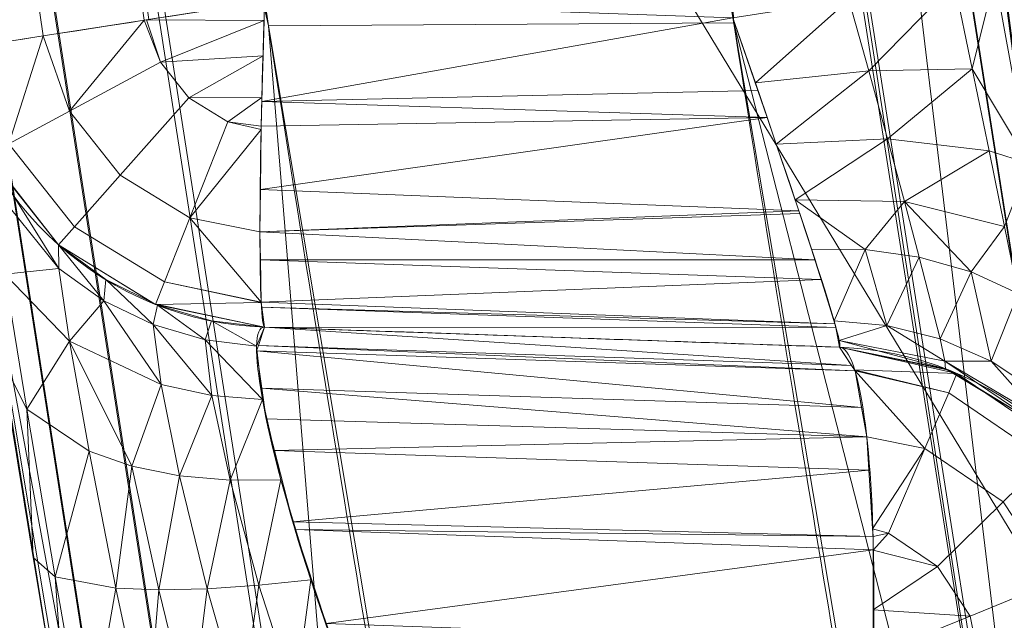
# Model space of a CAD drawing. Header units: millimetres. Extents: x -72 to 72, y -145 to 145.
# Tile 159 of 256: x -56.754 to -55.853, y -9.365 to -8.815. Entities that reach past the tile are written whole.
import ezdxf

# ---------------------------------------------------------------- set-up
doc = ezdxf.new("R2010")
doc.units = ezdxf.units.MM
doc.layers.add('1', color=7, linetype='CONTINUOUS')

msp = doc.modelspace()

# ---------------------------------------------------------------- linework, layer by layer
at = {"layer": '1', "color": 163, "linetype": 'Continuous', "lineweight": 13}
for p, q in [((-56.52998, -9.09669, -27.45697), (-56.52998, -9.09669, -31.84228)), ((-56.00381, -9.11507, -31.86055), (-56.00381, -9.11507, -27.5292))]:
    msp.add_line(p, q, dxfattribs=at)
at = {"layer": '1', "color": 163, "linetype": 'Continuous', "lineweight": 13, "extrusion": (0, 0, -1)}
for centre, radius in [((0, 0, 144.00463), 61.01805), ((0, 0, 147), 60.91421), ((0, 0, 145), 60), ((0, 0, 146), 59.5), ((0, 0, 124.36979), 56.39529)]:
    msp.add_circle(centre, radius, dxfattribs=at)
at = {"layer": '1', "color": 163, "linetype": 'Continuous', "lineweight": 13}
for centre, radius in [((0, 0, -145), 60.44338), ((0, 0, -146.70711), 60.20711), ((0, 0, -146), 60)]:
    msp.add_circle(centre, radius, dxfattribs=at)
at = {"layer": '1', "color": 163, "linetype": 'Continuous', "lineweight": 13, "extrusion": (-0.153792, 0.988103, 2.76951e-05)}
msp.add_arc((57.2, -31.84228, -0.00088), 0.3, 272.02384, 0, dxfattribs=at)
at = {"layer": '1', "color": 163, "linetype": 'Continuous', "lineweight": 13, "extrusion": (-0.998789, 0.034878, 0.03469)}
msp.add_arc((10.76402, -33.77195, 55.03964), 0.3, 270.37922, 0, dxfattribs=at)
at = {"layer": '1', "color": 163, "linetype": 'Continuous', "lineweight": 13, "extrusion": (0, 0, -1)}
for centre, start, end in [((56.51951, -8.79687, 31.84228), 272, 351.15329), ((56.51951, -8.79687, 27.45697), 272, 351.15329), ((56.04901, -9.20586, -5.35715), 170.67269, 268)]:
    msp.add_arc(centre, 0.3, start, end, dxfattribs=at)
at = {"layer": '1', "color": 163, "linetype": 'Continuous', "lineweight": 13}
for centre, start, end in [((-56.01428, -9.41488, -31.86055), 9.5411, 88), ((-56.01428, -9.41488, -27.5292), 9.5411, 88), ((-56.04901, -9.20586, 10.2218), 272, 9.32731)]:
    msp.add_arc(centre, 0.3, start, end, dxfattribs=at)
at = {"layer": '1', "color": 163, "linetype": 'Continuous', "lineweight": 13, "extrusion": (-0.990117, 0.034576, 0.135915)}
msp.add_arc((11.36402, -34.83761, 51.39354), 0.3, 28.81881, 180, dxfattribs=at)
at = {"layer": '1', "color": 163, "linetype": 'Continuous', "lineweight": 13}
for points, knots in [([(-56.00922, 7.43084, -40.1881), (-56.38768, 4.57826, -40.186), (-56.64075, 0.13375, -40.18517), (-56.24041, -6.02094, -40.18873), (-55.54351, -10.71621, -40.19373), (-54.419, -15.45484, -40.20106), (-52.84663, -20.19211, -40.21073), (-50.8093, -24.88409, -40.22272), (-48.29613, -29.47759, -40.23704), (-45.29549, -33.91822, -40.25369), (-41.80192, -38.14185, -40.27267), (-37.8257, -42.09225, -40.29399), (-33.38333, -45.7042, -40.31763), (-28.49089, -48.9101, -40.34361), (-21.41016, -52.54962, -40.38134), (-15.53768, -54.48108, -40.41315), (-11.44577, -55.3284, -40.4359)], [0, 0, 0, 0, 0.125, 0.1875, 0.25, 0.3125, 0.375, 0.4375, 0.5, 0.5625, 0.625, 0.6875, 0.75, 0.8125, 0.875, 1, 1, 1, 1]), ([(-55.79206, 7.39856, -43.18009), (-56.02458, 5.64547, -43.17851), (-56.32217, 2.14528, -43.17632), (-56.27749, -3.08307, -43.1759), (-55.7447, -8.31717, -43.17833), (-54.72089, -13.50771, -43.18362), (-53.47375, -17.70598, -43.19032), (-52.24994, -20.97159, -43.197), (-51.21944, -23.37546, -43.20267), (-50.07212, -25.74001, -43.20902), (-48.38894, -28.83185, -43.21838), (-46.01474, -32.54916, -43.23166), (-42.79579, -36.67874, -43.24975), (-39.80591, -39.85509, -43.26661), (-37.22555, -42.23774, -43.2812), (-35.2025, -43.93723, -43.29266), (-33.10278, -45.54055, -43.30456), (-30.93842, -47.03881, -43.31684), (-28.72005, -48.42496, -43.32943), (-25.67963, -50.13476, -43.3467), (-22.51737, -51.63245, -43.36468), (-19.23183, -52.91447, -43.38338), (-15.89144, -54.03892, -43.4024), (-13.34178, -54.7035, -43.41692), (-11.63983, -55.06359, -43.42661)], [0, 0, 0, 0, 0.0625, 0.125, 0.1875, 0.25, 0.3125, 0.34375, 0.375, 0.40625, 0.4375, 0.5, 0.5625, 0.625, 0.65625, 0.6875, 0.71875, 0.75, 0.78125, 0.8125, 0.875, 0.90625, 0.9375, 1, 1, 1, 1]), ([(-56.5, 0, -15.81462), (-56.5, -0.96706, -15.81205), (-56.45043, -2.91804, -15.80691), (-56.14087, -6.89261, -15.79663), (-55.3378, -11.96001, -15.78377), (-53.65337, -18.09517, -15.76835), (-51.21659, -24.15894, -15.75292), (-48.02467, -30.01548, -15.7375), (-44.10762, -35.52637, -15.72207), (-39.52881, -40.56063, -15.70665), (-36.09776, -43.52332, -15.69636), (-34.30725, -44.89167, -15.69122)], [0, 0, 0, 0, 0.0625, 0.125, 0.25, 0.375, 0.5, 0.625, 0.75, 0.875, 1, 1, 1, 1]), ([(-54.17489, -21.25689, 31.5), (-54.66389, -17.5711, 31.49987), (-55.12502, -14.09538, 30.15144), (-55.63144, -10.27831, 26.72247), (-55.76535, -9.26898, 25.39416), (-55.9578, -7.81844, 22.29107), (-56.00921, -7.43091, 20.593), (-56.00922, -7.43084, 18.8119)], [0, 0, 0, 0, 0.5, 0.5, 0.75, 0.75, 1, 1, 1, 1]), ([(-56.00921, -7.43089, 18.8119), (-55.84779, -8.64761, 18.27553), (-55.57446, -10.46857, 17.47102), (-55.148, -12.88832, 16.40328), (-54.79727, -14.6992, 15.60655), (-54.41554, -16.50502, 14.81256), (-53.86455, -18.90436, 13.7558), (-53.09654, -21.88805, 12.44277), (-52.04587, -25.44202, 10.88781), (-50.86236, -28.96562, 9.35961), (-49.54286, -32.45615, 7.86666), (-48.56815, -34.75714, 6.89998), (-48.05581, -35.90001, 6.42504)], [0, 0, 0, 0, 0.125, 0.1875, 0.25, 0.3125, 0.375, 0.5, 0.625, 0.75, 0.875, 1, 1, 1, 1]), ([(-47.46845, -30.64305, -0.80613), (-48.05962, -29.72728, -0.05716), (-49.17838, -27.87813, 1.46901), (-50.67197, -25.05863, 3.82941), (-51.76788, -22.67685, 5.84502), (-52.5582, -20.75314, 7.47955), (-53.10828, -19.30177, 8.71514), (-53.61576, -17.84356, 9.96082), (-54.23732, -15.8872, 11.62907), (-54.91085, -13.42264, 13.72872), (-55.55516, -10.43873, 16.26421), (-55.87603, -8.43477, 17.96132), (-56.00921, -7.43089, 18.8119)], [0, 0, 0, 0, 0.125, 0.25, 0.375, 0.4375, 0.5, 0.5625, 0.625, 0.75, 0.875, 1, 1, 1, 1]), ([(-55.89184, -10.05653, -23.18425), (-55.94581, -9.75666, -23.18428), (-55.99737, -9.45633, -23.1843), (-56.11024, -8.76547, -23.18435), (-56.16992, -8.37462, -23.18438), (-56.24481, -7.84728, -23.18441), (-56.26362, -7.71127, -23.18442), (-56.28194, -7.57519, -23.18443)], [0, 0, 0, 0, 0.363886, 0.363886, 0.836027, 0.836027, 1, 1, 1, 1]), ([(-56.70486, -7.58996, -23.19927), (-56.66877, -7.85965, -23.19926), (-56.63075, -8.12908, -23.19925), (-56.53447, -8.77797, -23.19924), (-56.4743, -9.15716, -23.19923), (-56.38148, -9.70641, -23.19921), (-56.35185, -9.877, -23.1992), (-56.32145, -10.04744, -23.1992)], [0, 0, 0, 0, 0.328159, 0.328159, 0.791188, 0.791188, 1, 1, 1, 1]), ([(-56.60631, -10.09827, -23.49901), (-56.63688, -9.92697, -23.49902), (-56.66666, -9.75552, -23.49902), (-56.75997, -9.20349, -23.49904), (-56.82046, -8.82238, -23.49905), (-56.91724, -8.17021, -23.49907), (-56.95546, -7.89942, -23.49907), (-56.99174, -7.62837, -23.49908)], [0, 0, 0, 0, 0.208812, 0.208812, 0.671841, 0.671841, 1, 1, 1, 1]), ([(-56.81594, -8.84301, -27.45697), (-56.81594, -8.84301, -27.42339), (-56.81512, -8.84827, -27.35615), (-56.80996, -8.8814, -27.22547), (-56.79658, -8.96683, -27.07873), (-56.77264, -9.1174, -26.94246), (-56.74202, -9.30624, -26.87013), (-56.70866, -9.50742, -26.85916), (-56.67598, -9.70026, -26.91754), (-56.65174, -9.84046, -27.01049), (-56.63614, -9.92966, -27.11037), (-56.62977, -9.96593, -27.16683), (-56.62695, -9.9819, -27.19624)], [0, 0, 0, 0, 0.0625, 0.125, 0.25, 0.375, 0.5, 0.625, 0.75, 0.875, 0.9375, 1, 1, 1, 1]), ([(-56.52998, -9.09669, -27.45697), (-56.54855, -9.09604, -27.31645), (-56.53068, -9.19706, -27.19447), (-56.44473, -9.45887, -27.14453), (-56.38259, -9.60121, -27.21662), (-56.34198, -9.66645, -27.33951)], [0, 0, 0, 0, 0.5, 0.5, 1, 1, 1, 1]), ([(-56.00381, -9.11507, -27.5292), (-56.14472, -9.11014, -27.50985), (-56.28563, -9.10522, -27.49051), (-56.46101, -9.0991, -27.46643), (-56.4955, -9.0979, -27.4617), (-56.52998, -9.09669, -27.45697)], [0, 0, 0, 0, 0.803394, 0.803394, 1, 1, 1, 1]), ([(-56.52998, -9.09669, -31.84228), (-56.43917, -9.09986, -31.84543), (-56.34836, -9.10303, -31.84859), (-56.17297, -9.10916, -31.85468), (-56.08839, -9.11211, -31.85762), (-56.00381, -9.11507, -31.86055)], [0, 0, 0, 0, 0.517772, 0.517772, 1, 1, 1, 1])]:
    msp.add_open_spline(points, degree=3, knots=knots, dxfattribs=at)
for points in [[(-55.99297, -7.53628, -22.88461), (-55.88216, -8.36193, -22.88456), (-55.75315, -9.18514, -22.8845), (-55.60599, -10.00508, -22.88444)], [(-56.00381, -9.11507, -31.86055), (-55.99809, -9.11527, -32.02584), (-56.04515, -8.97568, -32.15806), (-56.10133, -8.81347, -32.15698)]]:
    msp.add_open_spline(points, degree=3, dxfattribs=at)
for points in [[(-56.89024, 41.52245, -163), (-52.44119, 40.07687, -163), (-55.84103, -40.98786, -163), (-62.3, 0, -163)], [(-55.53851, -9.79294, -124.36979), (-55.53851, 9.79294, -124.36979), (-62.40475, 1.53541, -124.47502)], [(-52.65081, 4.02761, -59.44648), (-51.3852, -12.1617, -59.45028), (-56.07477, -4.80797, -43.17686)], [(-62.40475, 1.53541, -124.47502), (-63.04598, -11.36613, -124.52167), (-55.53851, -9.79294, -124.36979)], [(-64.8, 0, -147), (-70.21337, -46.85711, -147), (-58.9509, -45.68128, -147), (-56.01524, -43.038, -147)], [(-55.6479, -24.77604, -147), (-60.91421, 0, -147), (-64.8, 0, -147), (-56.01524, -43.038, -147)], [(-62.3, 0, -163), (-55.84103, -40.98786, -163), (-59.62562, -43.73752, -163)], [(-57.48507, -18.67803, -145), (-60.11226, -6.31805, -145), (-60, 0, -145), (-54.81273, -24.4042, -145)], [(-58.68886, -12.4747, -146), (-60, 0, -146), (-59.5, 0, -146), (-54.35595, -24.20083, -146)], [(-56.24181, -5.36575, -22.88472), (-55.11744, -12.42248, -15.78263), (-56.4975, 0, -15.81462)], [(-51.48215, -16.72756, -123.88345), (-54.13154, 0, -123.88345), (-56.39528, 0, -124.36979), (-53.63511, -17.4271, -124.36979)], [(-55.29749, -6.12128, 35.35683), (-55.92708, -1.76367, 30.57949), (-55.57294, -10.71924, 27.05174)], [(-55.89949, -8.2579, 23.12238), (-55.57294, -10.71924, 27.05174), (-55.92708, -1.76367, 30.57949)], [(-56.27178, -5.04097, -40.18836), (-56.07477, -4.80797, -43.17686), (-54.3373, -13.60802, -43.18583)], [(-51.3852, -12.1617, -59.45028), (-54.47616, -12.90472, -43.18511), (-56.07477, -4.80797, -43.17686)], [(-54.3373, -13.60802, -43.18583), (-54.59417, -13.6771, -40.19964), (-56.27178, -5.04097, -40.18836)], [(-56.27178, -5.04097, -40.18836), (-55.778, -9.00339, -32.40729), (-55.81382, -8.76828, -32.45675)], [(-55.778, -9.00339, -32.40729), (-56.27178, -5.04097, -40.18836), (-55.2112, -11.99873, -32.32571)], [(-55.16274, -12.21966, -32.43729), (-56.27178, -5.04097, -40.18836), (-54.59772, -13.65883, -40.19962)], [(-55.16274, -12.21966, -32.43729), (-55.2112, -11.99873, -32.32571), (-56.27178, -5.04097, -40.18836)], [(-56.24181, -5.36575, -22.88472), (-56.22386, -5.57895, -22.92515), (-55.11744, -12.42248, -15.78263)], [(-56.22386, -5.57895, -22.92515), (-56.20299, -5.78554, -23.06054), (-55.11744, -12.42248, -15.78263)], [(-56.02574, -7.30501, -22.93331), (-55.11744, -12.42248, -15.78263), (-56.20299, -5.78554, -23.06054)], [(-56.04484, -7.15223, 0.01453), (-55.70817, -7.1147, -15.7963), (-55.71279, -9.3987, -0.58401)], [(-55.75298, -9.15723, 10.2218), (-56.03202, -7.15114, 18.81203), (-56.04487, -7.15223, 5.56565)], [(-56.04487, -7.15223, 5.56565), (-56.03601, -7.22602, 5.5161), (-55.75298, -9.15723, 10.2218)], [(-55.71279, -9.3987, -0.58401), (-55.74295, -9.21812, -0.31766), (-56.04484, -7.15223, 0.01453)], [(-56.03551, -7.22994, 0.06681), (-56.04484, -7.15223, 0.01453), (-55.74295, -9.21812, -0.31766)], [(-56.00921, -7.43086, 18.81189), (-56.03202, -7.15114, 18.81203), (-55.69185, -9.52177, 10.77595)], [(-56.03202, -7.15114, 18.81203), (-55.72351, -9.33475, 10.64738), (-55.69185, -9.52177, 10.77595)], [(-56.03202, -7.15114, 18.81203), (-55.74637, -9.19742, 10.43652), (-55.72351, -9.33475, 10.64738)], [(-55.75298, -9.15723, 10.2218), (-55.74637, -9.19742, 10.43652), (-56.03202, -7.15114, 18.81203)], [(-55.75298, -9.15723, 5.35715), (-56.03601, -7.22602, 5.5161), (-55.94759, -7.88141, 4.53136)], [(-55.75298, -9.15723, 5.35715), (-55.75298, -9.15723, 10.2218), (-56.03601, -7.22602, 5.5161)], [(-56.03551, -7.22994, 0.06681), (-55.75296, -9.15734, -0.00069), (-55.74314, -9.21693, 0.31608)], [(-56.03551, -7.22994, 0.06681), (-55.74295, -9.21812, -0.31766), (-55.75296, -9.15734, -0.00069)], [(-55.74314, -9.21693, 0.31608), (-55.94736, -7.88311, 1.05001), (-56.03551, -7.22994, 0.06681)], [(-56.02574, -7.30501, -22.93331), (-55.99297, -7.53628, -22.88461), (-55.11744, -12.42248, -15.78263)], [(-55.9072, -8.19982, 23.02966), (-56.00921, -7.43086, 18.81189), (-52.23217, -35.9, 18.77893)], [(-53.69276, -17.58798, 10.17859), (-56.00921, -7.43086, 18.81189), (-54.5592, -14.68138, 10.76086)], [(-56.00921, -7.43086, 18.81189), (-55.65172, -9.75377, 10.825), (-55.19442, -12.07582, 10.82521)], [(-55.19442, -12.07582, 10.82521), (-54.6403, -14.37661, 10.82546), (-56.00921, -7.43086, 18.81189)], [(-55.69185, -9.52177, 10.77595), (-55.65172, -9.75377, 10.825), (-56.00921, -7.43086, 18.81189)], [(-54.6403, -14.37661, 10.82546), (-54.5592, -14.68138, 10.76086), (-56.00921, -7.43086, 18.81189)], [(-56.00921, -7.43089, 18.81189), (-52.85102, -20.6262, 10.56394), (-52.89638, -21.29851, 11.49737)], [(-52.85102, -20.6262, 10.56394), (-56.00921, -7.43089, 18.81189), (-53.69276, -17.58798, 10.17859)], [(-52.89638, -21.29851, 11.49737), (-52.88084, -21.95982, 12.41813), (-56.00921, -7.43089, 18.81189)], [(-52.23217, -35.9, 18.77893), (-56.00921, -7.43089, 18.81189), (-52.81072, -22.28548, 12.27482)], [(-56.01673, -7.53949, -22.99698), (-56.0785, -7.5478, -23.09298), (-55.69101, -10.02039, -23.0936)], [(-55.68986, -10.02019, -23.09278), (-56.01604, -7.53939, -22.9934), (-56.01673, -7.53949, -22.99698)], [(-56.01673, -7.53949, -22.99698), (-55.69101, -10.02039, -23.0936), (-55.68986, -10.02019, -23.09278)], [(-55.62786, -10.00902, -22.99321), (-55.60705, -10.00527, -22.88444), (-55.99509, -7.53657, -22.88461), (-56.01604, -7.53939, -22.9934)], [(-56.01604, -7.53939, -22.9934), (-55.68986, -10.02019, -23.09278), (-55.62854, -10.00914, -22.99679)], [(-55.62854, -10.00914, -22.99679), (-55.62786, -10.00902, -22.99321), (-56.01604, -7.53939, -22.9934)], [(-55.11744, -12.42248, -15.78263), (-55.99297, -7.53628, -22.88461), (-55.60599, -10.00508, -22.88444)], [(-55.78211, -10.03679, -23.15846), (-56.07966, -7.54796, -23.0938), (-56.17141, -7.56031, -23.15865)], [(-56.0785, -7.5478, -23.09298), (-56.07966, -7.54796, -23.0938), (-55.69101, -10.02039, -23.0936)], [(-55.78211, -10.03679, -23.15846), (-55.69101, -10.02039, -23.0936), (-56.07966, -7.54796, -23.0938)], [(-56.17759, -7.56114, -23.16009), (-56.28194, -7.57519, -23.18443), (-56.10061, -8.81802, -23.18435)], [(-56.17141, -7.56031, -23.15865), (-56.17759, -7.56114, -23.16009), (-55.78823, -10.03789, -23.1599)], [(-55.78823, -10.03789, -23.1599), (-56.17759, -7.56114, -23.16009), (-56.10061, -8.81802, -23.18435)], [(-56.17141, -7.56031, -23.15865), (-55.78823, -10.03789, -23.1599), (-55.78211, -10.03679, -23.15846)], [(-56.10061, -8.81802, -23.18435), (-56.28194, -7.57519, -23.18443), (-56.70486, -7.58996, -23.19927), (-56.52651, -8.82079, -23.19923)], [(-56.52651, -8.82079, -23.19923), (-56.70486, -7.58996, -23.19927), (-56.80922, -7.60393, -23.22361)], [(-56.64017, -8.81565, -32.11631), (-56.73279, -8.83006, -32.05063), (-56.90831, -7.6172, -32.05061), (-56.81539, -7.60476, -32.11628)], [(-56.81539, -7.60476, -23.22504), (-56.90715, -7.61704, -23.28989), (-56.52233, -10.08328, -23.28985), (-56.43122, -10.06703, -23.225)], [(-56.43122, -10.06703, -23.225), (-56.42509, -10.06593, -23.22356), (-56.80922, -7.60393, -23.22361), (-56.81539, -7.60476, -23.22504)], [(-56.81539, -7.60476, -32.11628), (-56.81121, -7.6042, -32.11726), (-56.636, -8.815, -32.11728), (-56.64017, -8.81565, -32.11631)], [(-56.52651, -8.82079, -23.19923), (-56.80922, -7.60393, -23.22361), (-56.42509, -10.06593, -23.22356)], [(-56.58482, -10.09444, -23.38667), (-56.52348, -10.08349, -23.29067), (-56.90831, -7.6172, -23.29071), (-56.97009, -7.62547, -23.38672)], [(-56.97009, -7.62547, -31.95461), (-56.90831, -7.6172, -32.05061), (-56.73279, -8.83006, -32.05063), (-56.79437, -8.83965, -31.95463)], [(-56.52348, -10.08349, -23.29067), (-56.52233, -10.08328, -23.28985), (-56.90715, -7.61704, -23.28989), (-56.90831, -7.6172, -23.29071)], [(-56.97009, -7.62547, -23.38672), (-56.97078, -7.62556, -23.39029), (-56.58482, -10.09444, -23.38667)], [(-56.97078, -7.62556, -23.39029), (-56.58551, -10.09456, -23.39024), (-56.58482, -10.09444, -23.38667)], [(-56.58551, -10.09456, -23.39024), (-56.97078, -7.62556, -23.39029), (-56.81245, -8.86541, -23.49905)], [(-55.94759, -7.88141, 4.53136), (-55.74503, -9.20558, 5.12244), (-55.75298, -9.15723, 5.35715)], [(-55.72354, -9.33461, 4.93168), (-55.94759, -7.88141, 4.53136), (-55.66757, -9.6629, 0.76458)], [(-55.72354, -9.33461, 4.93168), (-55.74503, -9.20558, 5.12244), (-55.94759, -7.88141, 4.53136)], [(-55.66757, -9.6629, 0.76458), (-55.94759, -7.88141, 4.53136), (-55.91457, -8.11235, 3.36842)], [(-55.71297, -9.39759, 0.58331), (-55.91457, -8.11235, 2.21053), (-55.94736, -7.88311, 1.05001)], [(-55.94736, -7.88311, 1.05001), (-55.74314, -9.21693, 0.31608), (-55.71297, -9.39759, 0.58331)], [(-55.66757, -9.6629, 0.76458), (-55.91457, -8.11235, 3.36842), (-55.91457, -8.11235, 2.21053)], [(-55.91457, -8.11235, 2.21053), (-55.71297, -9.39759, 0.58331), (-55.66757, -9.6629, 0.76458)], [(-55.57294, -10.71924, 27.05174), (-55.9072, -8.19982, 23.02966), (-52.23217, -35.9, 18.77893)], [(-55.88231, -8.86025, -32.244), (-55.89857, -8.78161, -32.24844), (-55.86173, -8.77582, -32.2958)], [(-55.88231, -8.86025, -32.244), (-55.86173, -8.77582, -32.2958), (-55.83051, -8.94693, -32.26624)], [(-55.83051, -8.94693, -32.26624), (-55.86173, -8.77582, -32.2958), (-55.8354, -8.77168, -32.34854)], [(-55.97693, -8.86196, -32.17747), (-55.99516, -8.79679, -32.18101), (-55.89857, -8.78161, -32.24844)], [(-55.89857, -8.78161, -32.24844), (-55.88231, -8.86025, -32.244), (-55.97693, -8.86196, -32.17747)], [(-56.6382, -8.81534, -32.11676), (-56.52998, -8.79849, -32.14209), (-56.53046, -8.81588, -32.13853)], [(-56.53252, -8.88996, -32.12335), (-56.52998, -8.79849, -32.14209), (-56.10133, -8.81347, -32.15698)], [(-56.08078, -8.87301, -32.15133), (-56.10133, -8.81347, -32.15698), (-55.99516, -8.79679, -32.18101)], [(-55.99516, -8.79679, -32.18101), (-55.97693, -8.86196, -32.17747), (-56.08078, -8.87301, -32.15133)], [(-56.10133, -8.81347, -32.15698), (-56.07842, -8.87988, -32.14988), (-56.53252, -8.88996, -32.12335)], [(-56.7086, -8.89896, -32.05162), (-56.73279, -8.83006, -32.05063), (-56.64017, -8.81565, -32.11631)], [(-56.64017, -8.81565, -32.11631), (-56.62529, -8.85398, -32.11714), (-56.7086, -8.89896, -32.05162)], [(-56.64017, -8.81565, -32.11631), (-56.6382, -8.81534, -32.11676), (-56.62529, -8.85398, -32.11714)], [(-56.53046, -8.81588, -32.13853), (-56.62529, -8.85398, -32.11714), (-56.6382, -8.81534, -32.11676)], [(-56.62529, -8.85398, -32.11714), (-56.53046, -8.81588, -32.13853), (-56.53136, -8.84815, -32.13192)], [(-56.52651, -8.82079, -23.19923), (-56.32145, -10.04744, -23.1992), (-55.89185, -10.05653, -23.18425), (-56.10061, -8.81802, -23.18435)], [(-56.42509, -10.06593, -23.22356), (-56.32145, -10.04744, -23.1992), (-56.52651, -8.82079, -23.19923)], [(-56.10061, -8.81802, -23.18435), (-55.89185, -10.05653, -23.18425), (-55.78823, -10.03789, -23.1599)], [(-56.76406, -8.9289, -31.95527), (-56.794, -8.83959, -31.9552), (-56.73279, -8.83006, -32.05063)], [(-56.73279, -8.83006, -32.05063), (-56.7086, -8.89896, -32.05162), (-56.76406, -8.9289, -31.95527)], [(-56.53136, -8.84815, -32.13192), (-56.59932, -8.88677, -32.11714), (-56.62529, -8.85398, -32.11714)], [(-56.59932, -8.88677, -32.11714), (-56.53136, -8.84815, -32.13192), (-56.53243, -8.88653, -32.12405)], [(-56.66218, -8.95757, -32.05162), (-56.7086, -8.89896, -32.05162), (-56.62529, -8.85398, -32.11714), (-56.59932, -8.88677, -32.11714)], [(-56.81245, -8.86541, -23.49905), (-56.60632, -10.09827, -23.49901), (-56.58551, -10.09456, -23.39024)], [(-56.60631, -10.09827, -23.49901), (-56.81245, -8.86541, -23.49905), (-56.72187, -9.42759, -26.86675)], [(-56.76075, -9.1906, -26.91814), (-56.72187, -9.42759, -26.86675), (-56.81245, -8.86541, -23.49905)], [(-56.06159, -8.92905, -32.13436), (-56.08078, -8.87301, -32.15133), (-55.97693, -8.86196, -32.17747)], [(-55.97693, -8.86196, -32.17747), (-55.9598, -8.92419, -32.1608), (-56.06159, -8.92905, -32.13436)], [(-55.9598, -8.92419, -32.1608), (-55.97693, -8.86196, -32.17747), (-55.88231, -8.86025, -32.244)], [(-55.88231, -8.86025, -32.244), (-55.86686, -8.93531, -32.22362), (-55.9598, -8.92419, -32.1608)], [(-55.83051, -8.94693, -32.26624), (-55.86686, -8.93531, -32.22362), (-55.88231, -8.86025, -32.244)], [(-56.07842, -8.87988, -32.14988), (-56.06999, -8.90468, -32.13862), (-56.53252, -8.88996, -32.12335)], [(-56.59848, -8.99672, -32.05162), (-56.66218, -8.95757, -32.05162), (-56.59932, -8.88677, -32.11714), (-56.56369, -8.90867, -32.11714)], [(-56.53243, -8.88653, -32.12405), (-56.56369, -8.90867, -32.11714), (-56.59932, -8.88677, -32.11714)], [(-56.56369, -8.90867, -32.11714), (-56.53243, -8.88653, -32.12405), (-56.53315, -8.91265, -32.1187)], [(-56.53315, -8.91265, -32.1187), (-56.53252, -8.88996, -32.12335), (-56.06999, -8.90468, -32.13862)], [(-56.70402, -9.0047, -31.95527), (-56.76406, -8.9289, -31.95527), (-56.7086, -8.89896, -32.05162), (-56.66218, -8.95757, -32.05162)], [(-56.59848, -8.99672, -32.05162), (-56.56369, -8.90867, -32.11714), (-56.53319, -8.91587, -32.11653)], [(-56.53315, -8.91265, -32.1187), (-56.53319, -8.91587, -32.11653), (-56.56369, -8.90867, -32.11714)], [(-56.53382, -8.97071, -32.07959), (-56.53315, -8.91265, -32.1187), (-56.06999, -8.90468, -32.13862)], [(-56.06999, -8.90468, -32.13862), (-56.041, -8.99006, -32.09984), (-56.53382, -8.97071, -32.07959)], [(-56.53319, -8.91587, -32.11653), (-56.53427, -9.00932, -32.05358), (-56.59848, -8.99672, -32.05162)], [(-56.71868, -9.02122, -31.84228), (-56.78349, -8.93939, -31.84228), (-56.76406, -8.9289, -31.95527), (-56.70402, -9.0047, -31.95527)], [(-56.04428, -8.98023, -32.10725), (-56.06159, -8.92905, -32.13436), (-55.9598, -8.92419, -32.1608)], [(-55.9598, -8.92419, -32.1608), (-55.94425, -8.98162, -32.13244), (-56.04428, -8.98023, -32.10725)], [(-55.94425, -8.98162, -32.13244), (-55.9598, -8.92419, -32.1608), (-55.86686, -8.93531, -32.22362)], [(-56.78433, -8.93784, -27.45697), (-56.7186, -9.0213, -27.45697), (-56.71839, -9.04296, -27.32105)], [(-56.71839, -9.04296, -27.32105), (-56.78062, -8.96623, -27.29074), (-56.78433, -8.93784, -27.45697)], [(-55.86686, -8.93531, -32.22362), (-55.85269, -9.00456, -32.18914), (-55.94425, -8.98162, -32.13244)], [(-55.85269, -9.00456, -32.18914), (-55.86686, -8.93531, -32.22362), (-55.83051, -8.94693, -32.26624)], [(-56.78282, -8.94064, -27.45697), (-56.78282, -8.94064, -31.84228), (-56.7186, -9.0213, -31.84228), (-56.7186, -9.0213, -27.45697)], [(-56.62164, -9.05533, -31.95527), (-56.70402, -9.0047, -31.95527), (-56.66218, -8.95757, -32.05162), (-56.59848, -8.99672, -32.05162)], [(-56.76778, -9.04831, -27.14701), (-56.78062, -8.96623, -27.29074), (-56.71839, -9.04296, -27.32105)], [(-56.53427, -9.00932, -32.05358), (-56.53382, -8.97071, -32.07959), (-56.041, -8.99006, -32.09984)], [(-56.04428, -8.98023, -32.10725), (-55.94425, -8.98162, -32.13244), (-55.98027, -9.02571, -32.07918)], [(-55.98027, -9.02571, -32.07918), (-56.02936, -9.02517, -32.07115), (-56.04428, -8.98023, -32.10725)], [(-55.94425, -8.98162, -32.13244), (-55.93074, -9.03248, -32.09376), (-55.98027, -9.02571, -32.07918)], [(-55.94425, -8.98162, -32.13244), (-55.85269, -9.00456, -32.18914), (-55.88322, -9.04592, -32.11498)], [(-55.88322, -9.04592, -32.11498), (-55.93074, -9.03248, -32.09376), (-55.94425, -8.98162, -32.13244)], [(-56.041, -8.99006, -32.09984), (-56.04017, -8.99251, -32.09872), (-56.53427, -9.00932, -32.05358)], [(-56.04017, -8.99251, -32.09872), (-56.0261, -9.03516, -32.06099), (-56.53427, -9.00932, -32.05358)], [(-56.53315, -9.07392, -31.95656), (-56.62164, -9.05533, -31.95527), (-56.59848, -8.99672, -32.05162)], [(-56.59848, -8.99672, -32.05162), (-56.53427, -9.00932, -32.05358), (-56.53315, -9.07392, -31.95656)], [(-56.62976, -9.07588, -31.84228), (-56.71868, -9.02122, -31.84228), (-56.70402, -9.0047, -31.95527), (-56.62164, -9.05533, -31.95527)], [(-56.53382, -9.03512, -32.01483), (-56.53427, -9.00932, -32.05358), (-56.0261, -9.03516, -32.06099)], [(-55.85269, -9.00456, -32.18914), (-55.84024, -9.06586, -32.14228), (-55.88322, -9.04592, -32.11498)], [(-56.7186, -9.0213, -27.45697), (-56.7186, -9.0213, -31.84228), (-56.63086, -9.07544, -31.84228), (-56.63086, -9.07544, -27.45697)], [(-56.7186, -9.0213, -27.45697), (-56.67535, -9.05322, -27.45697), (-56.67726, -9.0725, -27.3337)], [(-56.67726, -9.0725, -27.3337), (-56.71839, -9.04296, -27.32105), (-56.7186, -9.0213, -27.45697)], [(-56.00874, -9.09084, -31.97675), (-56.02936, -9.02517, -32.07115), (-55.98027, -9.02571, -32.07918)], [(-55.98027, -9.02571, -32.07918), (-55.96047, -9.0952, -31.98195), (-56.00874, -9.09084, -31.97675)], [(-55.96047, -9.0952, -31.98195), (-55.98027, -9.02571, -32.07918), (-55.93074, -9.03248, -32.09376)], [(-56.0261, -9.03516, -32.06099), (-56.02049, -9.05321, -32.03294), (-56.53382, -9.03512, -32.01483)], [(-56.53315, -9.07392, -31.95656), (-56.53382, -9.03512, -32.01483), (-56.02049, -9.05321, -32.03294)], [(-55.93074, -9.03248, -32.09376), (-55.91177, -9.10743, -31.99055), (-55.96047, -9.0952, -31.98195)], [(-55.91177, -9.10743, -31.99055), (-55.93074, -9.03248, -32.09376), (-55.88322, -9.04592, -32.11498)], [(-56.76778, -9.04831, -27.14701), (-56.74757, -9.17179, -27.03829), (-56.77139, -9.12462, -26.95548)], [(-56.71839, -9.04296, -27.32105), (-56.70853, -9.10958, -27.20389), (-56.76778, -9.04831, -27.14701)], [(-56.74757, -9.17179, -27.03829), (-56.76778, -9.04831, -27.14701), (-56.70853, -9.10958, -27.20389)], [(-56.70853, -9.10958, -27.20389), (-56.71839, -9.04296, -27.32105), (-56.67726, -9.0725, -27.3337)], [(-55.88322, -9.04592, -32.11498), (-55.86492, -9.12788, -32.00253), (-55.91177, -9.10743, -31.99055)], [(-55.86492, -9.12788, -32.00253), (-55.88322, -9.04592, -32.11498), (-55.84024, -9.06586, -32.14228)], [(-56.63189, -9.09438, -27.34394), (-56.67726, -9.0725, -27.3337), (-56.67535, -9.05322, -27.45697)], [(-56.67535, -9.05322, -27.45697), (-56.6279, -9.07661, -27.45697), (-56.63189, -9.09438, -27.34394)], [(-56.62976, -9.07588, -31.84228), (-56.62164, -9.05533, -31.95527), (-56.53312, -9.07419, -31.95522)], [(-56.53315, -9.07392, -31.95656), (-56.53312, -9.07419, -31.95522), (-56.62164, -9.05533, -31.95527)], [(-56.02049, -9.05321, -32.03294), (-56.00794, -9.09364, -31.97013), (-56.53315, -9.07392, -31.95656)], [(-55.84024, -9.06586, -32.14228), (-55.82228, -9.15617, -32.01758), (-55.86492, -9.12788, -32.00253)], [(-56.62474, -9.14937, -27.24679), (-56.70853, -9.10958, -27.20389), (-56.67726, -9.0725, -27.3337)], [(-56.67726, -9.0725, -27.3337), (-56.63189, -9.09438, -27.34394), (-56.62474, -9.14937, -27.24679)], [(-56.63086, -9.07544, -27.45697), (-56.63086, -9.07544, -31.84228), (-56.52998, -9.09669, -31.84228), (-56.52998, -9.09669, -27.45697)], [(-56.53312, -9.07419, -31.95522), (-56.52998, -9.09669, -31.84228), (-56.62976, -9.07588, -31.84228)], [(-56.53252, -9.07845, -31.93384), (-56.53315, -9.07392, -31.95656), (-56.00794, -9.09364, -31.97013)], [(-56.5845, -9.10818, -27.35148), (-56.63189, -9.09438, -27.34394), (-56.6279, -9.07661, -27.45697)], [(-56.6279, -9.07661, -27.45697), (-56.57867, -9.09098, -27.45697), (-56.5845, -9.10818, -27.35148)], [(-56.00794, -9.09364, -31.97013), (-56.00726, -9.09715, -31.95217), (-56.53252, -9.07845, -31.93384)], [(-56.52998, -9.09669, -31.84228), (-56.53252, -9.07845, -31.93384), (-56.00726, -9.09715, -31.95217)], [(-56.53725, -9.11415, -27.35628), (-56.5845, -9.10818, -27.35148), (-56.57867, -9.09098, -27.45697)], [(-56.57867, -9.09098, -27.45697), (-56.52998, -9.09669, -27.45697), (-56.53725, -9.11415, -27.35628)], [(-56.00406, -9.10882, -31.92079), (-56.00874, -9.09084, -31.97675), (-55.96047, -9.0952, -31.98195)], [(-56.63189, -9.09438, -27.34394), (-56.5845, -9.10818, -27.35148), (-56.57841, -9.15939, -27.26091)], [(-56.57841, -9.15939, -27.26091), (-56.62474, -9.14937, -27.24679), (-56.63189, -9.09438, -27.34394)], [(-55.9927, -9.13187, -27.44398), (-56.53564, -9.11363, -27.3699), (-56.52998, -9.09669, -27.45697)], [(-56.00726, -9.09715, -31.95217), (-56.00381, -9.11507, -31.86055), (-56.52998, -9.09669, -31.84228)], [(-56.52998, -9.09669, -27.45697), (-56.00381, -9.11507, -27.52919), (-55.9927, -9.13187, -27.44398)], [(-56.00381, -9.11507, -27.52919), (-56.52998, -9.09669, -27.45697), (-56.52998, -9.09669, -31.84228), (-56.00381, -9.11507, -31.86055)], [(-55.96047, -9.0952, -31.98195), (-55.90724, -9.12799, -31.92836), (-56.00406, -9.10882, -31.92079)], [(-55.96047, -9.0952, -31.98195), (-55.91177, -9.10743, -31.99055), (-55.90724, -9.12799, -31.92836)], [(-56.70853, -9.10958, -27.20389), (-56.69064, -9.21042, -27.11608), (-56.74757, -9.17179, -27.03829)], [(-56.6516, -9.22393, -27.1484), (-56.70853, -9.10958, -27.20389), (-56.62474, -9.14937, -27.24679)], [(-56.6516, -9.22393, -27.1484), (-56.69064, -9.21042, -27.11608), (-56.70853, -9.10958, -27.20389)], [(-56.5845, -9.10818, -27.35148), (-56.53725, -9.11415, -27.35628), (-56.53192, -9.16299, -27.2699)], [(-56.53192, -9.16299, -27.2699), (-56.57841, -9.15939, -27.26091), (-56.5845, -9.10818, -27.35148)], [(-55.90666, -9.13485, -31.86055), (-56.00381, -9.11507, -31.86055), (-56.00406, -9.10882, -31.92079)], [(-56.00406, -9.10882, -31.92079), (-55.90724, -9.12799, -31.92836), (-55.90666, -9.13485, -31.86055)], [(-55.90724, -9.12799, -31.92836), (-55.91177, -9.10743, -31.99055), (-55.86492, -9.12788, -32.00253)], [(-55.98955, -9.13664, -27.4198), (-56.53726, -9.11847, -27.34504), (-56.53564, -9.11363, -27.3699)], [(-55.98355, -9.17035, -27.36752), (-56.53245, -9.15246, -27.29313), (-56.53726, -9.11847, -27.34504)], [(-56.53726, -9.11847, -27.34504), (-55.98955, -9.13664, -27.4198), (-55.98355, -9.17035, -27.36752)], [(-56.53564, -9.11363, -27.3699), (-55.9927, -9.13187, -27.44398), (-55.98955, -9.13664, -27.4198)], [(-56.00381, -9.11507, -27.52919), (-56.00381, -9.11507, -31.86055), (-55.90377, -9.13598, -31.86055), (-55.90377, -9.13598, -27.52919)], [(-55.99002, -9.13592, -27.42342), (-56.00381, -9.11507, -27.52919), (-55.89622, -9.13909, -27.52919)], [(-56.74168, -9.30761, -26.88057), (-56.77139, -9.12462, -26.95548), (-56.74757, -9.17179, -27.03829)], [(-55.86492, -9.12788, -32.00253), (-55.81766, -9.18096, -31.9425), (-55.90724, -9.12799, -31.92836)], [(-55.81656, -9.18926, -31.86055), (-55.90666, -9.13485, -31.86055), (-55.90724, -9.12799, -31.92836)], [(-55.90724, -9.12799, -31.92836), (-55.81766, -9.18096, -31.9425), (-55.81656, -9.18926, -31.86055)], [(-55.86492, -9.12788, -32.00253), (-55.82228, -9.15617, -32.01758), (-55.81766, -9.18096, -31.9425)], [(-55.89622, -9.13909, -27.52919), (-55.90382, -9.15684, -27.4233), (-55.99002, -9.13592, -27.42342)], [(-55.98955, -9.13664, -27.4198), (-55.99002, -9.13592, -27.42342), (-55.90382, -9.15684, -27.4233)], [(-55.98955, -9.13664, -27.4198), (-55.90382, -9.15684, -27.4233), (-55.92564, -9.20782, -27.33104)], [(-55.92564, -9.20782, -27.33104), (-55.97876, -9.19728, -27.32576), (-55.98955, -9.13664, -27.4198)], [(-55.90377, -9.13598, -27.52919), (-55.90377, -9.13598, -31.86055), (-55.81656, -9.18926, -31.86055), (-55.81656, -9.18926, -27.52919)], [(-55.89622, -9.13909, -27.52919), (-55.80066, -9.20425, -27.52919), (-55.81442, -9.21781, -27.4233), (-55.90382, -9.15684, -27.4233)], [(-56.62474, -9.14937, -27.24679), (-56.60786, -9.23277, -27.17439), (-56.6516, -9.22393, -27.1484)], [(-56.60786, -9.23277, -27.17439), (-56.62474, -9.14937, -27.24679), (-56.57841, -9.15939, -27.26091)], [(-55.97876, -9.19728, -27.32576), (-56.52845, -9.18076, -27.24992), (-56.53245, -9.15246, -27.29313)], [(-56.53245, -9.15246, -27.29313), (-55.98355, -9.17035, -27.36752), (-55.97876, -9.19728, -27.32576)], [(-56.57841, -9.15939, -27.26091), (-56.56162, -9.23686, -27.19334), (-56.60786, -9.23277, -27.17439)], [(-56.56162, -9.23686, -27.19334), (-56.57841, -9.15939, -27.26091), (-56.53192, -9.16299, -27.2699)], [(-56.53192, -9.16299, -27.2699), (-56.51505, -9.23651, -27.20519), (-56.56162, -9.23686, -27.19334)], [(-55.90382, -9.15684, -27.4233), (-55.81442, -9.21781, -27.4233), (-55.8539, -9.25674, -27.33104), (-55.92564, -9.20782, -27.33104)], [(-56.72163, -9.32519, -26.9778), (-56.74757, -9.17179, -27.03829), (-56.69064, -9.21042, -27.11608)], [(-56.74757, -9.17179, -27.03829), (-56.72163, -9.32519, -26.9778), (-56.74168, -9.30761, -26.88057)], [(-56.52102, -9.20968, -27.23012), (-56.52845, -9.18076, -27.24992), (-55.97876, -9.19728, -27.32576)], [(-55.97876, -9.19728, -27.32576), (-55.97683, -9.2276, -27.30399), (-56.52102, -9.20968, -27.23012)], [(-55.97341, -9.28139, -27.26537), (-55.97876, -9.19728, -27.32576), (-55.92564, -9.20782, -27.33104)], [(-56.69064, -9.21042, -27.11608), (-56.66615, -9.33566, -27.069), (-56.72163, -9.32519, -26.9778)], [(-56.66615, -9.33566, -27.069), (-56.69064, -9.21042, -27.11608), (-56.6516, -9.22393, -27.1484)], [(-56.50426, -9.27489, -27.1855), (-56.52102, -9.20968, -27.23012), (-55.97683, -9.2276, -27.30399)], [(-55.92564, -9.20782, -27.33104), (-55.95888, -9.28545, -27.26428), (-55.97341, -9.28139, -27.26537)], [(-55.92564, -9.20782, -27.33104), (-55.8539, -9.25674, -27.33104), (-55.91403, -9.31603, -27.26428), (-55.95888, -9.28545, -27.26428)], [(-55.81442, -9.21781, -27.4233), (-55.75471, -9.30807, -27.4233), (-55.80599, -9.32917, -27.33104), (-55.8539, -9.25674, -27.33104)], [(-56.6516, -9.22393, -27.1484), (-56.62689, -9.33726, -27.10647), (-56.66615, -9.33566, -27.069)], [(-56.62689, -9.33726, -27.10647), (-56.6516, -9.22393, -27.1484), (-56.60786, -9.23277, -27.17439)], [(-55.97683, -9.2276, -27.30399), (-55.97296, -9.28848, -27.26028), (-56.50426, -9.27489, -27.1855)], [(-56.60786, -9.23277, -27.17439), (-56.58247, -9.33634, -27.13612), (-56.62689, -9.33726, -27.10647)], [(-56.58247, -9.33634, -27.13612), (-56.60786, -9.23277, -27.17439), (-56.56162, -9.23686, -27.19334)], [(-56.56162, -9.23686, -27.19334), (-56.53528, -9.33311, -27.15712), (-56.58247, -9.33634, -27.13612)], [(-56.53528, -9.33311, -27.15712), (-56.56162, -9.23686, -27.19334), (-56.51505, -9.23651, -27.20519)], [(-56.51505, -9.23651, -27.20519), (-56.48771, -9.32796, -27.1695), (-56.53528, -9.33311, -27.15712)], [(-55.8539, -9.25674, -27.33104), (-55.80599, -9.32917, -27.33104), (-55.88409, -9.36131, -27.26428), (-55.91403, -9.31603, -27.26428)], [(-56.50189, -9.28212, -27.18409), (-56.50426, -9.27489, -27.1855), (-55.97296, -9.28848, -27.26028)], [(-55.97296, -9.28848, -27.26028), (-55.97296, -9.30048, -27.25723), (-56.50189, -9.28212, -27.18409)], [(-56.47365, -9.36821, -27.16734), (-56.50189, -9.28212, -27.18409), (-55.97296, -9.30048, -27.25723)], [(-55.97296, -9.28848, -27.26028), (-55.97341, -9.28139, -27.26537), (-55.95888, -9.28545, -27.26428)], [(-55.95888, -9.28545, -27.26428), (-55.97296, -9.30084, -27.25714), (-55.97296, -9.28848, -27.26028)], [(-55.97296, -9.30084, -27.25714), (-55.95888, -9.28545, -27.26428), (-55.91403, -9.31603, -27.26428)], [(-55.97296, -9.30048, -27.25723), (-55.97296, -9.38542, -27.23562), (-56.47365, -9.36821, -27.16734)], [(-55.91403, -9.31603, -27.26428), (-55.97296, -9.35569, -27.24318), (-55.97296, -9.30084, -27.25714)], [(-56.70885, -9.50519, -26.87287), (-56.74168, -9.30761, -26.88057), (-56.72163, -9.32519, -26.9778)], [(-55.97296, -9.35569, -27.24318), (-55.91403, -9.31603, -27.26428), (-55.88409, -9.36131, -27.26428)], [(-56.69291, -9.4894, -26.97526), (-56.72163, -9.32519, -26.9778), (-56.66615, -9.33566, -27.069)], [(-56.72163, -9.32519, -26.9778), (-56.69291, -9.4894, -26.97526), (-56.70885, -9.50519, -26.87287)], [(-56.66615, -9.33566, -27.069), (-56.63789, -9.46843, -27.07073), (-56.69291, -9.4894, -26.97526)], [(-56.63789, -9.46843, -27.07073), (-56.66615, -9.33566, -27.069), (-56.62689, -9.33726, -27.10647)], [(-56.59747, -9.45716, -27.10908), (-56.62689, -9.33726, -27.10647), (-56.58247, -9.33634, -27.13612)], [(-56.58247, -9.33634, -27.13612), (-56.55126, -9.44614, -27.13848), (-56.59747, -9.45716, -27.10908)], [(-56.55126, -9.44614, -27.13848), (-56.58247, -9.33634, -27.13612), (-56.53528, -9.33311, -27.15712)], [(-56.53528, -9.33311, -27.15712), (-56.50205, -9.43593, -27.15813), (-56.55126, -9.44614, -27.13848)], [(-56.50205, -9.43593, -27.15813), (-56.53528, -9.33311, -27.15712), (-56.48771, -9.32796, -27.1695)], [(-56.48771, -9.32796, -27.1695), (-56.45252, -9.4269, -27.16825), (-56.50205, -9.43593, -27.15813)], [(-55.80599, -9.32917, -27.33104), (-55.78905, -9.41434, -27.33104), (-55.87349, -9.41454, -27.26428), (-55.88409, -9.36131, -27.26428)], [(-56.62689, -9.33726, -27.10647), (-56.59747, -9.45716, -27.10908), (-56.63789, -9.46843, -27.07073)], [(-55.88409, -9.36131, -27.26428), (-55.97296, -9.39742, -27.23257), (-55.97296, -9.35569, -27.24318)], [(-55.97296, -9.39742, -27.23257), (-55.88409, -9.36131, -27.26428), (-55.87349, -9.41454, -27.26428)]]:
    msp.add_3dface(points, dxfattribs=at)

doc.saveas('drawing.dxf')
